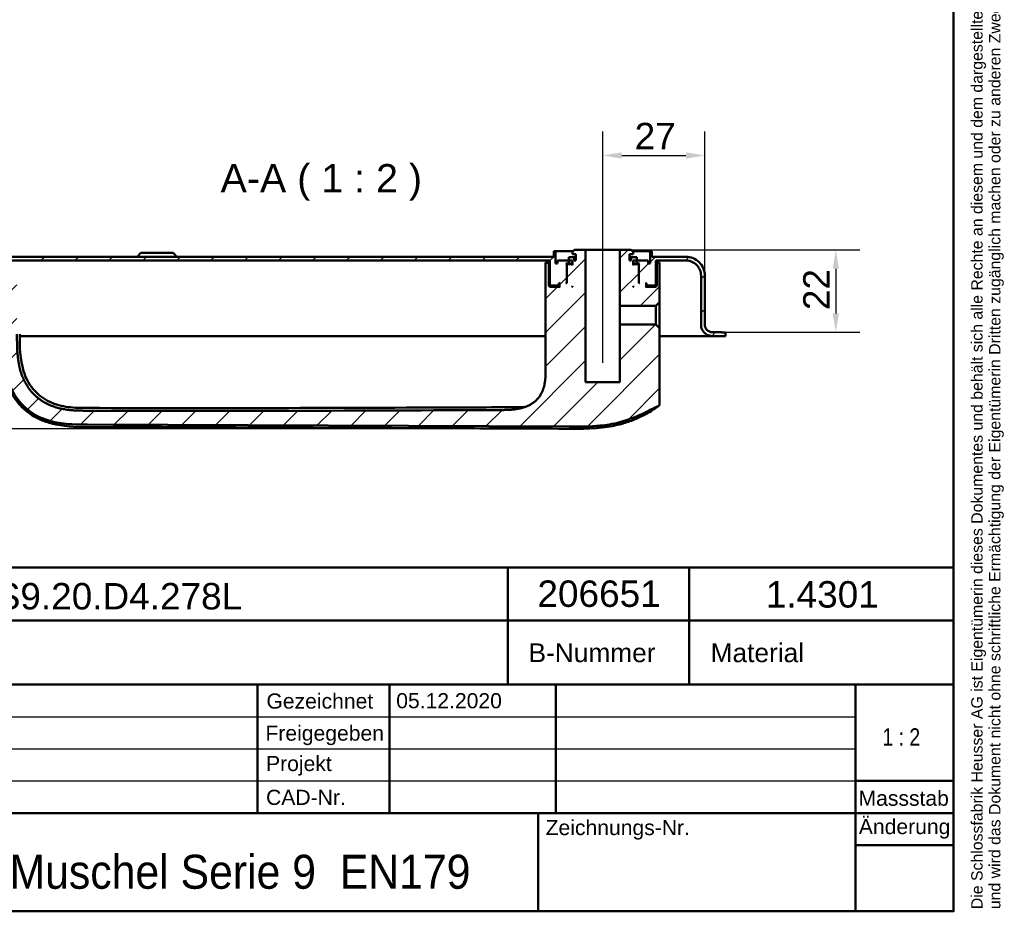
# Model space of a CAD drawing. Header units: millimetres. Extents: x 20 to 833, y 20 to 574.
# Tile 15 of 20: x 573 to 833, y 20 to 256. Entities that reach past the tile are written whole.
import ezdxf
from ezdxf.enums import TextEntityAlignment as Align

# ---------------------------------------------------------------- set-up
doc = ezdxf.new("R2010")
doc.units = ezdxf.units.MM
doc.header["$LTSCALE"] = 2
for name, color, linetype, lineweight in [('Bemaßungen(DIN)', 7, 'Continuous', 25), ('Mittellinie(DIN)', 7, 'Continuous', 25), ('Sichtbare Kanten(DIN)', 7, 'Continuous', 50), ('Skizziergeometrie(DIN)', 7, 'Continuous', 50), ('Skizzierlinie(DIN)', 7, 'Continuous', 25), ('Symbole(DIN)', 7, 'Continuous', 25)]:
    doc.layers.add(name, color=color, linetype=linetype, lineweight=lineweight)
doc.layers.add('Schraffur', color=179, linetype='Continuous', lineweight=9, true_color=0x1e1e47)
doc.styles.add('Aktuell-DIN', font='arial.ttf')
doc.styles.add('Aktuell-DINGroßer Text', font='arial.ttf')
doc.styles.add('STANDARD-DIN~0', font='arial.ttf')
doc.styles.add('Textstil10', font='arial.ttf')
doc.styles.add('Textstil41', font='arial.ttf', dxfattribs={"width": 0.8})
doc.styles.add('Textstil83', font='arial.ttf', dxfattribs={"width": 0.8})
doc.dimstyles.new('CAD-LAN', dxfattribs={"dimscale": 2, "dimtxt": 3.5, "dimasz": 2.5, "dimexe": 3.175, "dimexo": 0, "dimgap": 0.8, "dimtad": 1, "dimrnd": 1e-08, "dimtxsty": 'STANDARD-DIN~0', "dimcen": 0.09, "dimdle": 10, "dimclrd": 250, "dimclre": 250, "dimclrt": 250, "dimadec": 0, "dimazin": 2, "dimtfac": 1, "dimtmove": 0, "dimatfit": 3, "dimfxl": 1, "dimtolj": 1, "dimtzin": 0, "dimlwd": 25, "dimlwe": 25, "dimarcsym": 0})

# ---------------------------------------------------------------- blocks, each defined once
blk = doc.blocks.new('Ränder Standardrahmen')
at = {"layer": 'Skizziergeometrie(DIN)', "flags": 128}
blk.add_lwpolyline([(10, 10), (10, 287), (410, 287), (410, 10), (10, 10)], dxfattribs=at)
blk = doc.blocks.new('Schriftfelder Heusser')
at = {"layer": 'Skizziergeometrie(DIN)'}
for p, q in [((101, 236.92), (291, 236.92)), ((232, 229.92), (232, 236.92)), ((256, 229.92), (256, 236.92)), ((291, 236.92), (291, 229.92)), ((101, 229.92), (291, 229.92)), ((232, 229.92), (232, 221.42)), ((256, 229.92), (256, 221.42)), ((291, 229.92), (291, 191.42)), ((101, 221.42), (291, 221.42)), ((198.85, 221.42), (198.85, 204.42)), ((216.35, 221.42), (216.35, 204.42)), ((238.35, 221.42), (238.35, 204.42)), ((278, 221.42), (278, 191.42)), ((278, 208.67), (291, 208.67)), ((101, 204.42), (291, 204.42)), ((236, 204.42), (236, 191.42)), ((278, 200.17), (291, 200.17)), ((291, 191.42), (101, 191.42))]:
    blk.add_line(p, q, dxfattribs=at)
at = {"layer": 'Skizzierlinie(DIN)'}
for p, q in [((162.35, 217.17), (278, 217.17)), ((162.35, 212.92), (278, 212.92)), ((162.35, 208.67), (278, 208.67))]:
    blk.add_line(p, q, dxfattribs=at)
at = {"layer": 'Symbole(DIN)', "color": 7, "insert": (293.33, 191.7), "char_height": 1.5, "width": 182.3003, "attachment_point": 1, "rotation": 90, "line_spacing_factor": 0.944221, "style": 'Aktuell-DIN'}
blk.add_mtext('\\fArial|b0|i0;\\H1.5000;Die Schlossfabrik Heusser AG ist Eigentümerin dieses Dokumentes und behält sich alle Rechte an diesem und dem dargestellten Gegenstand vor. Der Empfänger anerkennt diese Rechte\\Pund wird das Dokument nicht ohne schriftliche Ermächtigung der Eigentümerin Dritten zugänglich machen oder zu anderen Zwecken verwenden, zu dem es ihm übergeben worden ist.\\P ', dxfattribs=at)
at = {"layer": 'Symbole(DIN)', "color": 179, "true_color": 0x262659, "style": 'Aktuell-DIN'}
for s, insert, char_height, attachment_point in [('B-Nummer', (234.74, 225.62), 2.489, 4), ('Material', (265.02, 225.62), 2.489, 5), ('\\fArial|b0|i0;Gezeichnet', (200.05, 219.23), 2, 4), ('\\fArial|b0|i0;Freigegeben', (199.92, 216), 2, 1), ('\\fArial|b0|i0;Projekt', (200, 211.98), 2, 1), ('\\fArial|b0|i0;CAD-Nr.', (200, 207.5), 2, 1), ('\\fArial|b0|i0;\\H2.0000;Massstab', (284.39, 206.37), 2, 5), ('\\fArial|b0|i0;Zeichnungs-Nr.', (237, 203.5), 2, 1)]:
    blk.add_mtext(s, dxfattribs=dict(at, insert=insert, char_height=char_height, attachment_point=attachment_point))
at = {"layer": 'Symbole(DIN)', "color": 179, "true_color": 0x262659, "insert": (284.51, 202.33), "char_height": 2, "width": 12.1143, "attachment_point": 5, "style": 'Aktuell-DIN'}
blk.add_mtext('\\fArial|b0|i0;Änderung', dxfattribs=at)
at = {"layer": 'Symbole(DIN)', "color": 7, "insert": (143.1, 196.62), "char_height": 4.5, "width": 90.18, "attachment_point": 4, "style": 'Aktuell-DIN'}
blk.add_mtext('\\fArial|b0|i0;\\W0.90;\\H4.5000;Heusser-Muschel Serie 9  EN179', dxfattribs=at)
at = {"layer": 'Symbole(DIN)', "color": 179, "true_color": 0x262659, "style": 'Textstil10'}
blk.add_attdef('ERSTELLUNGSDATUM_001', (217.23, 218.29), '', height=2, dxfattribs=at)
at = {"layer": 'Symbole(DIN)', "color": 179, "true_color": 0x262659}
for tag, height, style, p in [('AUTOR', 2.49, 'Aktuell-DIN', (240.03, 219.26)), ('KONTROLLDATUM', 2, 'Textstil10', (217.42, 215.04)), ('KONTROLLIERT_VON', 2, 'Textstil10', (239.98, 215.05))]:
    blk.add_attdef(tag, text='', height=height, dxfattribs=dict(at, style=style)).set_placement(p, align=Align.MIDDLE_LEFT)
at = {"layer": 'Symbole(DIN)', "color": 7, "style": 'Textstil83', "width": 0.8}
blk.add_attdef('Anfänglicher_Ansichtsmaßstab_001', (281.57, 213.34), '', height=2.3, dxfattribs=at)
at = {"layer": 'Symbole(DIN)', "color": 179, "true_color": 0x262659, "style": 'Textstil10'}
blk.add_attdef('PROJEKT', text='', height=2, dxfattribs=at).set_placement((217.77, 209.72), align=Align.BOTTOM_LEFT)
at = {"layer": 'Symbole(DIN)', "color": 7, "style": 'Textstil41', "width": 0.8}
blk.add_attdef('STATUS', text='', height=5, dxfattribs=at).set_placement((284.53, 195.86), align=Align.MIDDLE_CENTER)
blk = doc.blocks.new('*D25')
at = {"layer": 'Bemaßungen(DIN)', "color": 250, "linetype": 'Continuous', "lineweight": 25, "true_color": 0x3f3f3f, "transparency": 16777216}
for p, q in [((727.13, 200.08), (727.13, 226.43)), ((754.13, 188.28), (754.13, 226.43)), ((732.13, 220.08), (749.13, 220.08))]:
    blk.add_line(p, q, dxfattribs=at)
at = {"layer": 'Bemaßungen(DIN)', "color": 250, "linetype": 'Continuous', "true_color": 0x3f3f3f, "transparency": 16777216}
for points in [[(732.13, 220.91), (732.13, 219.24), (727.13, 220.08)], [(749.13, 220.91), (749.13, 219.24), (754.13, 220.08)]]:
    blk.add_solid(points, dxfattribs=at)
at = {"layer": 'Defpoints', "color": 0, "linetype": 'Continuous', "transparency": 16777216}
for p in [(754.13, 220.08), (727.13, 200.08), (754.13, 188.28)]:
    blk.add_point(p, dxfattribs=at)
at = {"layer": 'Bemaßungen(DIN)', "color": 250, "linetype": 'Continuous', "lineweight": 25, "true_color": 0x3f3f3f, "transparency": 16777216, "insert": (735.56, 228.71), "char_height": 7, "attachment_point": 1, "style": 'STANDARD-DIN~0'}
blk.add_mtext('\\A1;27', dxfattribs=at)
blk = doc.blocks.new('*D26')
at = {"layer": 'Bemaßungen(DIN)', "color": 250, "linetype": 'Continuous', "lineweight": 25, "true_color": 0x3f3f3f, "transparency": 16777216}
for p, q in [((734.63, 195.08), (795.16, 195.08)), ((788.81, 190.08), (788.81, 178.28)), ((758.63, 173.28), (795.16, 173.28))]:
    blk.add_line(p, q, dxfattribs=at)
at = {"layer": 'Bemaßungen(DIN)', "color": 250, "linetype": 'Continuous', "true_color": 0x3f3f3f, "transparency": 16777216}
for points in [[(787.97, 190.08), (789.64, 190.08), (788.81, 195.08)], [(787.97, 178.28), (789.64, 178.28), (788.81, 173.28)]]:
    blk.add_solid(points, dxfattribs=at)
at = {"layer": 'Defpoints', "color": 0, "linetype": 'Continuous', "transparency": 16777216}
for p in [(734.63, 195.08), (758.63, 173.28), (788.81, 173.28)]:
    blk.add_point(p, dxfattribs=at)
at = {"layer": 'Bemaßungen(DIN)', "color": 250, "linetype": 'Continuous', "lineweight": 25, "true_color": 0x3f3f3f, "transparency": 16777216, "insert": (780.18, 179.14), "char_height": 7, "attachment_point": 1, "rotation": 90, "style": 'STANDARD-DIN~0'}
blk.add_mtext('\\A1;22', dxfattribs=at)
blk = doc.blocks.new('*D27')
at = {"layer": 'Bemaßungen(DIN)', "color": 250, "linetype": 'Continuous', "lineweight": 25, "true_color": 0x3f3f3f, "transparency": 16777216}
for p, q in [((545.63, 172.28), (517.66, 172.28)), ((524.01, 152.72), (524.01, 167.28)), ((717.98, 147.72), (517.66, 147.72))]:
    blk.add_line(p, q, dxfattribs=at)
at = {"layer": 'Bemaßungen(DIN)', "color": 250, "linetype": 'Continuous', "true_color": 0x3f3f3f, "transparency": 16777216}
for points in [[(523.18, 167.28), (524.85, 167.28), (524.01, 172.28)], [(523.18, 152.72), (524.85, 152.72), (524.01, 147.72)]]:
    blk.add_solid(points, dxfattribs=at)
at = {"layer": 'Defpoints', "color": 0, "linetype": 'Continuous', "transparency": 16777216}
for p in [(524.01, 172.28), (545.63, 172.28), (717.98, 147.72)]:
    blk.add_point(p, dxfattribs=at)
at = {"layer": 'Bemaßungen(DIN)', "color": 250, "linetype": 'Continuous', "lineweight": 25, "true_color": 0x3f3f3f, "transparency": 16777216, "insert": (515.27, 154.9), "char_height": 7, "attachment_point": 1, "rotation": 90, "style": 'STANDARD-DIN~0'}
blk.add_mtext('\\A1;25', dxfattribs=at)

msp = doc.modelspace()

# ---------------------------------------------------------------- hatches: boundary and pattern name
at = {"layer": 'Schraffur'}
h = msp.add_hatch(dxfattribs=at)
h.set_pattern_fill('ANSI31', color=256, scale=50.8, style=0)
h.set_pattern_definition([(45, (0, 0), (-4.49013, 4.49013), [])])
edge = h.paths.add_edge_path()
edge.add_line((753.135, 188.277), (753.135, 175.277))
edge.add_spline(control_points=[(753.135, 175.277), (753.135, 175.068), (753.156, 174.86), (753.241, 174.458), (753.302, 174.265), (753.541, 173.718), (753.769, 173.39), (754.329, 172.85), (754.654, 172.639), (755.367, 172.35), (755.748, 172.277), (756.135, 172.277)], knot_values=[-0.4735831, -0.4735831, -0.4735831, -0.4735831, -0.4108832, -0.4108832, -0.3500812, -0.3500812, -0.2314327, -0.2314327, -0.1160757, -0.1160757, 0, 0, 0, 0], degree=3, periodic=0)
edge.add_line((756.135, 172.277), (759.635, 172.277))
edge.add_line((759.635, 172.277), (759.635, 173.247))
edge.add_line((759.635, 173.247), (758.635, 173.247))
edge.add_line((758.635, 173.247), (758.635, 173.277))
edge.add_line((758.635, 173.277), (756.135, 173.277))
edge.add_spline(control_points=[(756.135, 173.277), (755.995, 173.277), (755.857, 173.291), (755.589, 173.347), (755.46, 173.388), (755.095, 173.547), (754.877, 173.699), (754.517, 174.073), (754.376, 174.289), (754.184, 174.765), (754.135, 175.019), (754.135, 175.277)], knot_values=[-0.3157143, -0.3157143, -0.3157143, -0.3157143, -0.2739221, -0.2739221, -0.2333875, -0.2333875, -0.1542884, -0.1542884, -0.0773838, -0.0773838, 0, 0, 0, 0], degree=3, periodic=0)
edge.add_line((754.135, 175.277), (754.135, 188.277))
edge.add_spline(control_points=[(754.135, 188.277), (754.135, 188.625), (754.099, 188.971), (753.958, 189.641), (753.855, 189.963), (753.458, 190.875), (753.078, 191.42), (752.144, 192.32), (751.603, 192.673), (750.414, 193.155), (749.78, 193.277), (749.135, 193.277)], knot_values=[-0.7893052, -0.7893052, -0.7893052, -0.7893052, -0.6848053, -0.6848053, -0.5834686, -0.5834686, -0.3857211, -0.3857211, -0.1934595, -0.1934595, 0, 0, 0, 0], degree=3, periodic=0)
edge.add_line((749.135, 193.277), (740.135, 193.277))
edge.add_line((740.135, 193.277), (740.135, 194.777))
edge.add_line((740.135, 194.777), (739.635, 194.777))
edge.add_line((739.635, 194.777), (739.635, 191.477))
edge.add_line((739.635, 191.477), (739.135, 191.477))
edge.add_line((739.135, 191.477), (739.135, 192.277))
edge.add_line((739.135, 192.277), (736.135, 192.277))
edge.add_line((736.135, 192.277), (736.135, 191.477))
edge.add_line((736.135, 191.477), (736.885, 191.477))
edge.add_line((736.885, 191.477), (736.685, 191.277))
edge.add_line((736.685, 191.277), (736.685, 186.477))
edge.add_line((736.685, 186.477), (736.885, 186.277))
edge.add_line((736.885, 186.277), (736.635, 186.277))
edge.add_line((736.635, 186.277), (736.635, 191.077))
edge.add_line((736.635, 191.077), (736.435, 191.277))
edge.add_line((736.435, 191.277), (735.335, 191.277))
edge.add_line((735.335, 191.277), (735.135, 191.077))
edge.add_line((735.135, 191.077), (735.135, 192.277))
edge.add_line((735.135, 192.277), (736.12, 192.277))
edge.add_line((736.12, 192.277), (736.12, 193.177))
edge.add_line((736.12, 193.177), (734.685, 193.177))
edge.add_line((734.685, 193.177), (734.685, 192.277))
edge.add_line((734.685, 192.277), (734.235, 192.277))
edge.add_line((734.235, 192.277), (734.235, 193.977))
edge.add_line((734.235, 193.977), (735.135, 193.977))
edge.add_line((735.135, 193.977), (735.135, 194.577))
edge.add_line((735.135, 194.577), (734.635, 195.077))
edge.add_line((734.635, 195.077), (731.685, 195.077))
edge.add_line((731.685, 195.077), (731.685, 180.235))
edge.add_line((731.685, 180.235), (741.193, 180.235))
edge.add_line((741.193, 180.235), (742.177, 181.22))
edge.add_line((742.177, 181.22), (742.177, 189.277))
edge.add_line((742.177, 189.277), (742.177, 191.777))
edge.add_line((742.177, 191.777), (741.435, 191.777))
edge.add_line((741.435, 191.777), (741.435, 185.577))
edge.add_line((741.435, 185.577), (741.135, 185.277))
edge.add_line((741.135, 185.277), (738.435, 185.277))
edge.add_line((738.435, 185.277), (738.635, 185.477))
edge.add_line((738.635, 185.477), (738.635, 186.077))
edge.add_line((738.635, 186.077), (738.435, 186.277))
edge.add_line((738.435, 186.277), (738.735, 186.277))
edge.add_line((738.735, 186.277), (738.735, 185.777))
edge.add_line((738.735, 185.777), (738.835, 185.677))
edge.add_line((738.835, 185.677), (740.935, 185.677))
edge.add_line((740.935, 185.677), (741.135, 185.877))
edge.add_line((741.135, 185.877), (741.135, 192.277))
edge.add_line((741.135, 192.277), (749.135, 192.277))
edge.add_spline(control_points=[(749.135, 192.277), (749.413, 192.277), (749.69, 192.248), (750.226, 192.136), (750.483, 192.053), (751.213, 191.735), (751.65, 191.431), (752.37, 190.684), (752.652, 190.251), (753.037, 189.3), (753.135, 188.793), (753.135, 188.277)], knot_values=[-0.6314442, -0.6314442, -0.6314442, -0.6314442, -0.5478443, -0.5478443, -0.4667749, -0.4667749, -0.3085769, -0.3085769, -0.1547676, -0.1547676, 0, 0, 0, 0], degree=3, periodic=0)
h.paths.add_polyline_path([(735.135, 185.277), (735.135, 185.477), (735.335, 185.277)], flags=0)
edge = h.paths.add_edge_path()
edge.add_line((563.135, 175.277), (563.135, 188.277))
edge.add_spline(control_points=[(563.135, 188.277), (563.135, 188.555), (563.163, 188.832), (563.276, 189.368), (563.358, 189.625), (563.676, 190.355), (563.98, 190.792), (564.727, 191.512), (565.16, 191.794), (566.111, 192.179), (566.619, 192.277), (567.135, 192.277)], knot_values=[-0.6314442, -0.6314442, -0.6314442, -0.6314442, -0.5478443, -0.5478443, -0.4667749, -0.4667749, -0.3085769, -0.3085769, -0.1547676, -0.1547676, 0, 0, 0, 0], degree=3, periodic=0)
edge.add_line((567.135, 192.277), (713.135, 192.277))
edge.add_line((713.135, 192.277), (713.135, 185.877))
edge.add_line((713.135, 185.877), (713.335, 185.677))
edge.add_line((713.335, 185.677), (715.435, 185.677))
edge.add_line((715.435, 185.677), (715.535, 185.777))
edge.add_line((715.535, 185.777), (715.535, 186.277))
edge.add_line((715.535, 186.277), (715.835, 186.277))
edge.add_line((715.835, 186.277), (715.635, 186.077))
edge.add_line((715.635, 186.077), (715.635, 185.477))
edge.add_line((715.635, 185.477), (715.835, 185.277))
edge.add_line((715.835, 185.277), (713.135, 185.277))
edge.add_line((713.135, 185.277), (712.835, 185.577))
edge.add_line((712.835, 185.577), (712.835, 191.777))
edge.add_line((712.835, 191.777), (711.991, 191.777))
edge.add_line((711.991, 191.777), (711.991, 189.277))
edge.add_line((711.991, 189.277), (711.991, 163.86))
edge.add_spline(control_points=[(711.991, 163.86), (711.991, 159.414), (711.991, 155.856), (708.464, 152.726), (704.437, 152.708), (699.404, 152.686)], knot_values=[0, 0, 0, 0, 0, 0, 1, 1, 1, 1, 1, 1], degree=5, periodic=0)
edge.add_spline(control_points=[(699.404, 152.686), (663.207, 152.528), (627.01, 152.386), (590.814, 152.514)], knot_values=[0.0000183, 0.0000183, 0.0000183, 0.0000183, 10.8591286, 10.8591286, 10.8591286, 10.8591286], degree=3, periodic=0)
edge.add_spline(control_points=[(590.814, 152.514), (584.277, 152.538), (578.317, 152.566), (572.125, 158.243), (572.098, 164.723), (572.064, 172.814)], knot_values=[0, 0, 0, 0, 0, 0, 1, 1, 1, 1, 1, 1], degree=5, periodic=0)
edge.add_spline(control_points=[(572.064, 172.814), (572.033, 180.111), (572.017, 183.999), (572.015, 187.363)], knot_values=[0, 0, 0, 0, 1.0033721, 1.0033721, 1.0033721, 1.0033721], weights=[1.044297, 1.00552, 1.0006869, 1.0000845], degree=3, periodic=0)
edge.add_spline(control_points=[(572.015, 187.363), (572.015, 187.929), (572.015, 188.436), (571.702, 188.777), (571.18, 188.777), (570.604, 188.777)], knot_values=[0, 0, 0, 0, 0, 0, 1, 1, 1, 1, 1, 1], degree=5, periodic=0)
edge.add_line((570.604, 188.777), (569.015, 188.777))
edge.add_spline(control_points=[(569.015, 188.777), (568.909, 188.777), (568.801, 188.777), (568.668, 188.739), (568.63, 188.723), (568.565, 188.677), (568.539, 188.65), (568.492, 188.575), (568.476, 188.527), (568.449, 188.395), (568.449, 188.302), (568.449, 188.211)], knot_values=[-0.0997525, -0.0997525, -0.0997525, -0.0997525, -0.0687231, -0.0687231, -0.0556331, -0.0556331, -0.0432165, -0.0432165, -0.0273736, -0.0273736, -0.0000528, -0.0000528, -0.0000528, -0.0000528], degree=3, periodic=0)
edge.add_spline(control_points=[(568.449, 188.211), (568.449, 186.293), (568.445, 184.463), (568.439, 182.535), (568.433, 180.587), (568.425, 178.58), (568.417, 176.642), (568.412, 175.357), (568.406, 174.071), (568.401, 172.786)], knot_values=[0, 0, 0, 0, 0.4082996, 0.4082996, 0.4082996, 0.82096, 0.82096, 0.82096, 1.0946134, 1.0946134, 1.0946134, 1.0946134], degree=3, periodic=0)
edge.add_spline(control_points=[(568.401, 172.786), (568.396, 171.649), (568.39, 170.511), (568.418, 169.296), (568.446, 168.082), (568.508, 167.016), (568.595, 166.097), (568.77, 164.26), (569.053, 162.765), (569.456, 161.355), (571.07, 155.719), (574.693, 151.836), (579.984, 150.072), (581.307, 149.631), (582.712, 149.317), (584.439, 149.116), (585.302, 149.015), (586.305, 148.939), (587.447, 148.899), (588.589, 148.859), (589.659, 148.855), (590.729, 148.851)], knot_values=[0, 0, 0, 0, 0.2406476, 0.2406476, 0.2406476, 0.4812952, 0.4812952, 0.4812952, 0.9625904, 0.9625904, 0.9625904, 2.8877711, 2.8877711, 2.8877711, 3.3690663, 3.3690663, 3.3690663, 3.6097139, 3.6097139, 3.6097139, 3.8503615, 3.8503615, 3.8503615, 3.8503615], degree=3, periodic=0)
edge.add_line((590.729, 148.851), (718.203, 148.304))
edge.add_spline(control_points=[(718.203, 148.304), (719.668, 148.298), (721.136, 148.29), (722.695, 148.334), (724.255, 148.379), (725.637, 148.468), (726.991, 148.623)], knot_values=[0, 0, 0, 0, 0.4403832, 0.4403832, 0.4403832, 0.8807664, 0.8807664, 0.8807664, 0.8807664], degree=3, periodic=0)
edge.add_spline(control_points=[(726.991, 148.623), (728.771, 148.827), (730.382, 149.132), (731.895, 149.552)], knot_values=[0, 0, 0, 0, 0.5001725, 0.5001725, 0.5001725, 0.5001725], degree=3, periodic=0)
edge.add_spline(control_points=[(731.895, 149.552), (733.43, 149.978), (735.111, 150.594), (736.936, 151.398)], knot_values=[0, 0, 0, 0, 0.5374565, 0.5374565, 0.5374565, 0.5374565], degree=3, periodic=0)
edge.add_spline(control_points=[(736.936, 151.398), (737.4, 151.602), (737.734, 151.757), (738.137, 151.952), (738.541, 152.148), (738.935, 152.35), (739.328, 152.553), (739.427, 152.604), (739.525, 152.654), (739.623, 152.705), (739.918, 152.858), (740.214, 153.01), (740.511, 153.157), (740.561, 153.182), (740.611, 153.206), (740.66, 153.231), (740.71, 153.255), (740.76, 153.279), (740.81, 153.303), (741.059, 153.423), (741.31, 153.539), (741.568, 153.646), (741.619, 153.668), (741.67, 153.689), (741.72, 153.708)], knot_values=[0, 0, 0, 0, 0.1300988, 0.1300988, 0.1300988, 0.2601975, 0.2601975, 0.2601975, 0.2927222, 0.2927222, 0.2927222, 0.3902963, 0.3902963, 0.3902963, 0.4065586, 0.4065586, 0.4065586, 0.422821, 0.422821, 0.422821, 0.5041327, 0.5041327, 0.5041327, 0.5203951, 0.5203951, 0.5203951, 0.5203951], degree=3, periodic=0)
edge.add_spline(control_points=[(741.72, 153.708), (741.813, 153.745), (741.904, 153.779), (742.02, 153.855), (742.057, 153.886), (742.118, 153.966), (742.139, 154.013), (742.177, 154.156), (742.177, 154.26), (742.177, 154.365)], knot_values=[-0.0935252, -0.0935252, -0.0935252, -0.0935252, -0.0642653, -0.0642653, -0.0483657, -0.0483657, -0.0312512, -0.0312512, 0, 0, 0, 0], degree=3, periodic=0)
edge.add_line((742.177, 154.365), (742.177, 174.334))
edge.add_line((742.177, 174.334), (741.193, 175.318))
edge.add_line((741.193, 175.318), (731.685, 175.318))
edge.add_line((731.685, 175.318), (731.685, 160.077))
edge.add_line((731.685, 160.077), (722.585, 160.077))
edge.add_line((722.585, 160.077), (722.585, 195.077))
edge.add_line((722.585, 195.077), (719.635, 195.077))
edge.add_line((719.635, 195.077), (719.135, 194.577))
edge.add_line((719.135, 194.577), (719.135, 193.977))
edge.add_line((719.135, 193.977), (720.035, 193.977))
edge.add_line((720.035, 193.977), (720.035, 192.277))
edge.add_line((720.035, 192.277), (719.585, 192.277))
edge.add_line((719.585, 192.277), (719.585, 193.177))
edge.add_line((719.585, 193.177), (718.149, 193.177))
edge.add_line((718.149, 193.177), (718.149, 192.277))
edge.add_line((718.149, 192.277), (719.135, 192.277))
edge.add_line((719.135, 192.277), (719.135, 191.077))
edge.add_line((719.135, 191.077), (718.935, 191.277))
edge.add_line((718.935, 191.277), (717.835, 191.277))
edge.add_line((717.835, 191.277), (717.635, 191.077))
edge.add_line((717.635, 191.077), (717.635, 186.277))
edge.add_line((717.635, 186.277), (717.385, 186.277))
edge.add_line((717.385, 186.277), (717.585, 186.477))
edge.add_line((717.585, 186.477), (717.585, 191.277))
edge.add_line((717.585, 191.277), (717.385, 191.477))
edge.add_line((717.385, 191.477), (718.135, 191.477))
edge.add_line((718.135, 191.477), (718.135, 192.277))
edge.add_line((718.135, 192.277), (715.135, 192.277))
edge.add_line((715.135, 192.277), (715.135, 191.477))
edge.add_line((715.135, 191.477), (714.635, 191.477))
edge.add_line((714.635, 191.477), (714.635, 194.777))
edge.add_line((714.635, 194.777), (714.135, 194.777))
edge.add_line((714.135, 194.777), (714.135, 193.277))
edge.add_line((714.135, 193.277), (567.135, 193.277))
edge.add_spline(control_points=[(567.135, 193.277), (566.787, 193.277), (566.441, 193.241), (565.77, 193.1), (565.449, 192.997), (564.537, 192.6), (563.991, 192.22), (563.091, 191.286), (562.738, 190.745), (562.257, 189.556), (562.135, 188.922), (562.135, 188.277)], knot_values=[-0.7893052, -0.7893052, -0.7893052, -0.7893052, -0.6848053, -0.6848053, -0.5834686, -0.5834686, -0.3857211, -0.3857211, -0.1934595, -0.1934595, 0, 0, 0, 0], degree=3, periodic=0)
edge.add_line((562.135, 188.277), (562.135, 175.277))
edge.add_spline(control_points=[(562.135, 175.277), (562.135, 175.138), (562.12, 174.999), (562.064, 174.731), (562.023, 174.602), (561.864, 174.237), (561.712, 174.019), (561.339, 173.659), (561.122, 173.518), (560.646, 173.326), (560.393, 173.277), (560.135, 173.277)], knot_values=[-0.3157221, -0.3157221, -0.3157221, -0.3157221, -0.2739221, -0.2739221, -0.2333875, -0.2333875, -0.1542884, -0.1542884, -0.0773838, -0.0773838, -0.0000019, -0.0000019, -0.0000019, -0.0000019], degree=3, periodic=0)
edge.add_line((560.135, 173.277), (545.635, 173.277))
edge.add_line((545.635, 173.277), (545.635, 172.277))
edge.add_line((545.635, 172.277), (560.135, 172.277))
edge.add_spline(control_points=[(560.135, 172.277), (560.343, 172.277), (560.551, 172.298), (560.953, 172.383), (561.146, 172.444), (561.693, 172.683), (562.021, 172.911), (562.561, 173.471), (562.772, 173.796), (563.061, 174.509), (563.135, 174.89), (563.135, 175.277)], knot_values=[-0.4735831, -0.4735831, -0.4735831, -0.4735831, -0.4108832, -0.4108832, -0.3500812, -0.3500812, -0.2314327, -0.2314327, -0.1160757, -0.1160757, 0, 0, 0, 0], degree=3, periodic=0)
h.paths.add_polyline_path([(719.135, 185.477), (719.135, 185.277), (718.935, 185.277)], flags=0)

# ---------------------------------------------------------------- linework, layer by layer
at = {"layer": 'Mittellinie(DIN)', "linetype": 'Continuous'}
msp.add_line((727.135, 165.156), (727.135, 200.077), dxfattribs=at)
at = {"layer": 'Sichtbare Kanten(DIN)'}
for p, q in [((714.135, 193.277), (567.135, 193.277)), ((604.885, 194.277), (603.885, 193.277)), ((604.885, 194.277), (613.385, 194.277)), ((613.385, 194.277), (614.385, 193.277)), ((714.635, 194.777), (714.135, 194.777)), ((714.135, 194.777), (714.135, 193.277)), ((714.635, 191.477), (714.635, 194.777)), ((714.635, 194.777), (719.335, 194.777)), ((719.585, 193.177), (718.149, 193.177)), ((718.149, 193.177), (718.149, 192.277)), ((719.635, 195.077), (719.135, 194.577)), ((719.135, 194.577), (719.135, 193.977)), ((719.135, 193.977), (720.035, 193.977)), ((719.585, 192.277), (719.585, 193.177)), ((720.035, 193.177), (719.585, 193.177)), ((722.585, 195.077), (719.635, 195.077)), ((720.035, 193.977), (720.035, 192.277)), ((722.585, 160.077), (722.585, 195.077)), ((731.685, 195.077), (722.585, 195.077)), ((734.635, 195.077), (731.685, 195.077)), ((731.685, 195.077), (731.685, 180.235)), ((734.235, 192.277), (734.235, 193.977)), ((734.235, 193.977), (735.135, 193.977)), ((734.685, 193.177), (734.235, 193.177)), ((735.135, 194.577), (734.635, 195.077)), ((736.12, 193.177), (734.685, 193.177)), ((734.685, 193.177), (734.685, 192.277)), ((734.935, 194.777), (739.635, 194.777)), ((735.135, 193.977), (735.135, 194.577)), ((736.12, 192.277), (736.12, 193.177)), ((740.135, 194.777), (739.635, 194.777)), ((739.635, 194.777), (739.635, 191.477)), ((740.135, 193.277), (740.135, 194.777)), ((749.135, 193.277), (740.135, 193.277)), ((567.135, 192.277), (713.135, 192.277)), ((712.835, 191.777), (711.991, 191.777)), ((711.991, 189.277), (711.991, 191.777)), ((711.991, 189.277), (711.991, 191.777)), ((712.835, 185.577), (712.835, 191.777)), ((713.135, 191.777), (712.835, 191.777)), ((713.135, 192.277), (713.135, 185.877)), ((715.135, 191.477), (714.635, 191.477)), ((718.135, 192.277), (715.135, 192.277)), ((715.135, 192.277), (715.135, 191.477)), ((717.585, 191.277), (717.385, 191.477)), ((717.385, 191.477), (718.135, 191.477)), ((717.585, 186.477), (717.585, 191.277)), ((717.585, 191.277), (717.835, 191.277)), ((717.835, 191.277), (717.635, 191.077)), ((717.635, 191.077), (717.635, 186.277)), ((718.935, 191.277), (717.835, 191.277)), ((718.135, 191.477), (718.135, 192.277)), ((718.135, 192.277), (718.149, 192.277)), ((719.135, 191.477), (718.135, 191.477)), ((718.149, 192.277), (719.135, 192.277)), ((719.135, 191.077), (718.935, 191.277)), ((719.135, 191.277), (718.935, 191.277)), ((719.135, 192.277), (719.135, 191.077)), ((720.035, 192.277), (719.585, 192.277)), ((734.685, 192.277), (734.235, 192.277)), ((735.135, 191.077), (735.135, 192.277)), ((735.135, 192.277), (736.12, 192.277)), ((736.135, 191.477), (735.135, 191.477)), ((735.335, 191.277), (735.135, 191.077)), ((735.335, 191.277), (735.135, 191.277)), ((736.435, 191.277), (735.335, 191.277)), ((736.12, 192.277), (736.135, 192.277)), ((739.135, 192.277), (736.135, 192.277)), ((736.135, 192.277), (736.135, 191.477)), ((736.135, 191.477), (736.885, 191.477)), ((736.635, 191.077), (736.435, 191.277)), ((736.435, 191.277), (736.685, 191.277)), ((736.635, 186.277), (736.635, 191.077)), ((736.885, 191.477), (736.685, 191.277)), ((736.685, 191.277), (736.685, 186.477)), ((739.135, 191.477), (739.135, 192.277)), ((739.635, 191.477), (739.135, 191.477)), ((741.135, 185.877), (741.135, 192.277)), ((741.135, 192.277), (749.135, 192.277)), ((741.435, 191.777), (741.135, 191.777)), ((742.177, 191.777), (741.435, 191.777)), ((741.435, 191.777), (741.435, 185.577)), ((742.177, 189.277), (742.177, 191.777)), ((711.991, 189.277), (711.991, 163.86)), ((711.991, 189.277), (711.991, 163.86)), ((742.177, 181.22), (742.177, 189.277)), ((742.177, 189.277), (742.177, 181.22)), ((753.135, 188.277), (753.135, 175.277)), ((754.135, 175.277), (754.135, 188.277)), ((754.135, 188.277), (754.135, 188.277)), ((754.135, 175.277), (754.135, 188.277)), ((713.135, 185.277), (712.835, 185.577)), ((715.635, 185.577), (712.835, 185.577)), ((713.135, 185.877), (713.335, 185.677)), ((715.835, 185.277), (713.135, 185.277)), ((713.335, 185.677), (715.435, 185.677)), ((715.435, 185.677), (715.535, 185.777)), ((715.435, 185.677), (715.635, 185.677)), ((715.535, 185.777), (715.535, 186.277)), ((715.535, 186.277), (715.835, 186.277)), ((715.635, 185.777), (715.535, 185.777)), ((715.835, 186.277), (715.635, 186.077)), ((715.635, 186.077), (715.635, 185.477)), ((715.635, 185.477), (715.835, 185.277)), ((717.385, 186.277), (717.585, 186.477)), ((717.635, 186.277), (717.385, 186.277)), ((717.635, 186.477), (717.585, 186.477)), ((718.935, 185.277), (719.135, 185.477)), ((719.135, 185.277), (718.935, 185.277)), ((719.135, 185.477), (719.135, 185.277)), ((735.135, 185.277), (735.135, 185.477)), ((735.135, 185.477), (735.335, 185.277)), ((735.335, 185.277), (735.135, 185.277)), ((736.685, 186.477), (736.635, 186.477)), ((736.885, 186.277), (736.635, 186.277)), ((736.685, 186.477), (736.885, 186.277)), ((738.635, 186.077), (738.435, 186.277)), ((738.435, 186.277), (738.735, 186.277)), ((738.435, 185.277), (738.635, 185.477)), ((741.135, 185.277), (738.435, 185.277)), ((738.635, 185.477), (738.635, 186.077)), ((738.735, 185.777), (738.635, 185.777)), ((738.635, 185.677), (738.835, 185.677)), ((741.435, 185.577), (738.635, 185.577)), ((738.735, 186.277), (738.735, 185.777)), ((738.735, 185.777), (738.835, 185.677)), ((738.835, 185.677), (740.935, 185.677)), ((740.935, 185.677), (741.135, 185.877)), ((741.435, 185.577), (741.135, 185.277)), ((731.685, 180.235), (741.193, 180.235)), ((731.685, 180.235), (731.685, 175.318)), ((741.193, 180.235), (742.177, 181.22)), ((741.193, 180.235), (741.193, 175.318)), ((741.193, 175.318), (731.685, 175.318)), ((731.685, 175.318), (731.685, 160.077)), ((742.177, 174.334), (741.193, 175.318)), ((585.673, 172.277), (572.794, 172.277)), ((711.991, 172.277), (585.673, 172.277)), ((742.177, 154.365), (742.177, 174.334)), ((742.177, 174.334), (742.177, 154.365)), ((756.135, 172.277), (742.177, 172.277)), ((758.635, 173.277), (756.135, 173.277)), ((756.135, 172.277), (759.635, 172.277)), ((758.635, 173.247), (758.635, 173.277)), ((758.635, 173.247), (758.635, 173.277)), ((759.635, 173.247), (758.635, 173.247)), ((759.635, 172.277), (759.635, 173.247)), ((759.635, 172.277), (759.635, 173.247)), ((731.685, 160.077), (722.585, 160.077)), ((718.203, 148.304), (590.729, 148.851))]:
    msp.add_line(p, q, dxfattribs=at)
for points, knots in [([(754.135, 188.277), (754.135, 188.625), (754.099, 188.971), (753.958, 189.641), (753.855, 189.963), (753.458, 190.875), (753.078, 191.42), (752.144, 192.32), (751.603, 192.673), (750.414, 193.155), (749.78, 193.277), (749.135, 193.277)], [-0.78930523, -0.78930523, -0.78930523, -0.78930523, -0.68480532, -0.68480532, -0.58346864, -0.58346864, -0.38572109, -0.38572109, -0.19345948, -0.19345948, 0, 0, 0, 0]), ([(749.135, 192.277), (749.413, 192.277), (749.69, 192.248), (750.226, 192.136), (750.483, 192.053), (751.213, 191.735), (751.65, 191.431), (752.37, 190.684), (752.652, 190.251), (753.037, 189.3), (753.135, 188.793), (753.135, 188.277)], [-0.63144419, -0.63144419, -0.63144419, -0.63144419, -0.54784426, -0.54784426, -0.46677491, -0.46677491, -0.30857687, -0.30857687, -0.15476758, -0.15476758, 0, 0, 0, 0]), ([(726.987, 148.061), (722.633, 147.564), (718.225, 147.742), (706.506, 147.794), (699.17, 147.824), (669.826, 147.95), (647.818, 148.045), (617.557, 148.174), (609.304, 148.209), (594.858, 148.272), (588.562, 147.671), (581.222, 149.1), (579.975, 149.454), (576.784, 150.749), (574.9, 151.969), (572.149, 154.71), (571.119, 156.145), (569.516, 159.25), (568.938, 160.955), (568.092, 164.803), (567.916, 166.987), (567.767, 172.778), (567.856, 176.403), (567.875, 181.485), (567.879, 182.944), (567.885, 185.133), (567.887, 185.862), (567.887, 186.956), (567.885, 187.322), (567.89, 187.781), (567.891, 187.877), (567.897, 188.083), (567.903, 188.195), (567.925, 188.342), (567.935, 188.387), (567.971, 188.51), (568.005, 188.576), (568.092, 188.674), (568.144, 188.711), (568.252, 188.751), (568.299, 188.762), (568.384, 188.773), (568.417, 188.775), (568.471, 188.777), (568.491, 188.777), (568.532, 188.778), (568.553, 188.778), (568.574, 188.778)], [0, 0, 0, 0, 1.3147732, 1.3147732, 3.5156069, 3.5156069, 10.1181079, 10.1181079, 12.5940457, 12.5940457, 14.4517512, 14.4517512, 14.8372417, 14.8372417, 15.4848677, 15.4848677, 16.0022412, 16.0022412, 16.5333209, 16.5333209, 17.1842684, 17.1842684, 18.2712861, 18.2712861, 18.7090006, 18.7090006, 18.9277979, 18.9277979, 19.037268, 19.037268, 19.0659314, 19.0659314, 19.1002429, 19.1002429, 19.1167144, 19.1167144, 19.1500843, 19.1500843, 19.1808225, 19.1808225, 19.1996381, 19.1996381, 19.21058, 19.21058, 19.2165994, 19.2165994, 19.2229076, 19.2229076, 19.2229076, 19.2229076]), ([(742.177, 181.22), (742.177, 181.22), (742.177, 181.22), (742.177, 181.22), (742.176, 181.132), (742.171, 180.777), (742.167, 180.509), (742.16, 179.895), (742.157, 179.509), (742.152, 178.664), (742.15, 178.206), (742.15, 177.777), (742.15, 177.346), (742.152, 176.887), (742.157, 176.041), (742.16, 175.654), (742.167, 175.041), (742.171, 174.775), (742.176, 174.421), (742.177, 174.334), (742.177, 174.334), (742.177, 174.334), (742.177, 174.334)], [1.55009, 1.55009, 1.55009, 1.55009, 1.5501229, 1.5501229, 1.6796868, 1.6796868, 1.8092507, 1.8092507, 1.9380413, 1.9380413, 2.0668318, 2.0668318, 2.0668318, 2.1958916, 2.1958916, 2.3249514, 2.3249514, 2.4542456, 2.4542456, 2.5835399, 2.5835399, 2.5835728, 2.5835728, 2.5835728, 2.5835728]), ([(753.135, 175.277), (753.135, 175.068), (753.156, 174.86), (753.241, 174.458), (753.302, 174.265), (753.541, 173.718), (753.769, 173.39), (754.329, 172.85), (754.654, 172.639), (755.367, 172.35), (755.748, 172.277), (756.135, 172.277)], [-0.47358314, -0.47358314, -0.47358314, -0.47358314, -0.41088319, -0.41088319, -0.35008119, -0.35008119, -0.23143265, -0.23143265, -0.11607569, -0.11607569, 0, 0, 0, 0]), ([(756.135, 173.277), (755.995, 173.277), (755.857, 173.291), (755.589, 173.347), (755.46, 173.388), (755.095, 173.547), (754.877, 173.699), (754.517, 174.073), (754.376, 174.289), (754.184, 174.765), (754.135, 175.019), (754.135, 175.277)], [-0.31571434, -0.31571434, -0.31571434, -0.31571434, -0.27392213, -0.27392213, -0.23338746, -0.23338746, -0.15428844, -0.15428844, -0.07738379, -0.07738379, 0, 0, 0, 0]), ([(590.729, 148.851), (589.659, 148.855), (588.589, 148.859), (587.447, 148.899), (586.305, 148.939), (585.302, 149.015), (584.439, 149.116), (582.712, 149.317), (581.307, 149.631), (579.984, 150.072), (574.693, 151.836), (571.07, 155.719), (569.456, 161.355), (569.053, 162.765), (568.77, 164.26), (568.595, 166.097), (568.508, 167.016), (568.446, 168.082), (568.418, 169.296), (568.39, 170.511), (568.396, 171.649), (568.401, 172.786)], [0, 0, 0, 0, 0.2406476, 0.2406476, 0.2406476, 0.4812952, 0.4812952, 0.4812952, 0.9625904, 0.9625904, 0.9625904, 2.8877711, 2.8877711, 2.8877711, 3.3690663, 3.3690663, 3.3690663, 3.6097139, 3.6097139, 3.6097139, 3.8503615, 3.8503615, 3.8503615, 3.8503615]), ([(572.792, 172.814), (572.806, 169.524), (572.831, 166.135), (574.345, 161.32), (575.168, 159.697), (576.806, 157.685), (577.403, 157.086), (579.366, 155.479), (580.93, 154.67), (584.154, 153.65), (585.848, 153.412), (588.622, 153.255), (589.718, 153.249), (590.814, 153.246)], [0, 0, 0, 0, 0.9871971, 0.9871971, 1.5142072, 1.5142072, 1.7654789, 1.7654789, 2.2752844, 2.2752844, 2.7801551, 2.7801551, 3.108808, 3.108808, 3.108808, 3.108808]), ([(742.015, 153.853), (742.014, 153.853), (742.011, 153.85), (742, 153.842), (741.982, 153.828), (741.934, 153.79), (741.897, 153.761), (741.661, 153.581), (741.406, 153.387), (740.591, 152.831), (740.069, 152.492), (738.954, 151.837), (738.383, 151.523), (737.069, 150.858), (736.302, 150.505), (734.454, 149.755), (733.348, 149.379), (730.517, 148.587), (728.755, 148.263), (726.987, 148.061)], [0.1270288, 0.1270288, 0.1270288, 0.1270288, 0.231747, 0.231747, 0.5607876, 0.5607876, 0.8078686, 0.8078686, 1.1211211, 1.1211211, 1.3900415, 1.3900415, 1.608894, 1.608894, 1.8669623, 1.8669623, 2.2153076, 2.2153076, 2.7492385, 2.7492385, 2.7492385, 2.7492385]), ([(741.72, 153.708), (741.813, 153.745), (741.904, 153.779), (742.02, 153.855), (742.057, 153.886), (742.118, 153.966), (742.139, 154.013), (742.177, 154.156), (742.177, 154.26), (742.177, 154.365)], [-0.093525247, -0.093525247, -0.093525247, -0.093525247, -0.064265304, -0.064265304, -0.048365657, -0.048365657, -0.03125125, -0.03125125, 0, 0, 0, 0]), ([(590.814, 153.246), (624.147, 153.13), (657.481, 153.241), (694.474, 153.398), (698.134, 153.414), (701.794, 153.43)], [0, 0, 0, 0, 10.0001203, 10.0001203, 11.0980219, 11.0980219, 11.0980219, 11.0980219]), ([(701.794, 153.43), (702.861, 153.435), (703.93, 153.435), (705.507, 153.462), (706.026, 153.476), (706.54, 153.499)], [0, 0, 0, 0, 0.32031018, 0.32031018, 0.4743031, 0.4743031, 0.4743031, 0.4743031]), ([(736.936, 151.398), (737.4, 151.602), (737.734, 151.757), (738.137, 151.952), (738.541, 152.148), (738.935, 152.35), (739.328, 152.553), (739.427, 152.604), (739.525, 152.654), (739.623, 152.705), (739.918, 152.858), (740.214, 153.01), (740.511, 153.157), (740.561, 153.182), (740.611, 153.206), (740.66, 153.231), (740.71, 153.255), (740.76, 153.279), (740.81, 153.303), (741.059, 153.423), (741.31, 153.539), (741.568, 153.646), (741.619, 153.668), (741.67, 153.689), (741.72, 153.708)], [0, 0, 0, 0, 0.13009876, 0.13009876, 0.13009876, 0.26019753, 0.26019753, 0.26019753, 0.29272222, 0.29272222, 0.29272222, 0.39029629, 0.39029629, 0.39029629, 0.40655864, 0.40655864, 0.40655864, 0.42282098, 0.42282098, 0.42282098, 0.50413271, 0.50413271, 0.50413271, 0.52039505, 0.52039505, 0.52039505, 0.52039505]), ([(726.991, 148.623), (725.637, 148.468), (724.255, 148.379), (722.695, 148.334), (721.136, 148.29), (719.668, 148.298), (718.203, 148.304)], [0, 0, 0, 0, 0.44038321, 0.44038321, 0.44038321, 0.88076642, 0.88076642, 0.88076642, 0.88076642])]:
    msp.add_open_spline(points, degree=3, knots=knots, dxfattribs=at)
for points, degree in [([(590.814, 152.514), (584.277, 152.538), (578.317, 152.566), (572.125, 158.243), (572.098, 164.723), (572.064, 172.814)], 5), ([(711.991, 163.86), (711.991, 159.414), (711.991, 155.856), (708.464, 152.726), (704.437, 152.708), (699.404, 152.686)], 5), ([(699.404, 152.686), (663.207, 152.528), (627.01, 152.386), (590.814, 152.514)], 3), ([(731.895, 149.552), (733.43, 149.978), (735.111, 150.594), (736.936, 151.398)], 3), ([(731.895, 149.552), (730.382, 149.132), (728.771, 148.827), (726.991, 148.623)], 3)]:
    msp.add_open_spline(points, degree=degree, dxfattribs=at)

# ---------------------------------------------------------------- block references
at = {"xscale": 2, "yscale": 2, "zscale": 2}
msp.add_blockref('Ränder Standardrahmen', (0, 0), dxfattribs=at)
msp.add_blockref('Schriftfelder Heusser', (238, -362.833), dxfattribs=at).add_auto_attribs({'ERSTELLUNGSDATUM_001': '05.12.2020', 'Anfänglicher_Ansichtsmaßstab_001': '1 : 2'})

# ---------------------------------------------------------------- texts
at = {"layer": 'Symbole(DIN)', "color": 7, "insert": (625.961, 208.077), "char_height": 7.4676, "attachment_point": 7, "style": 'Aktuell-DINGroßer Text'}
msp.add_mtext('A-A ( 1 : 2 )', dxfattribs=at)
at = {"layer": 'Symbole(DIN)', "color": 7, "char_height": 7, "attachment_point": 1, "style": 'Aktuell-DIN'}
for s, insert, width in [('{\\fArial|b0|i0;\\H7.0000;Heusser-Muschel S9.20.D4.278L}', (487.659, 106.906), 144.02821), ('{\\fArial|b0|i0;\\H7.0000;206651}', (709.83, 107.58), 32.62043), ('{\\fArial|b0|i0;\\H7.0000;1.4301}', (770.274, 107.401), 29.89939)]:
    msp.add_mtext(s, dxfattribs=dict(at, insert=insert, width=width))

# ---------------------------------------------------------------- dimensions: what is measured, and where the dimension line sits
at = {"layer": 'Bemaßungen(DIN)', "color": 250, "linetype": 'Continuous', "lineweight": 25, "true_color": 0x3f3f3f}
for base, p1, p2, angle, override, picture, middle in [((754.135, 220.077), (727.135, 200.077), (754.135, 188.277), 180, {"dimgap": 0.8, "dimdec": 2, "dimtol": 0, "dimlim": 0, "dimtp": 0, "dimtm": 0, "dimtdec": 2, "dimtofl": 0, "dimatfit": 1}, '*D25', (740.635, 220.077)), ((788.808, 173.277), (734.635, 195.077), (758.635, 173.277), 90, {"dimgap": 0.8, "dimdec": 0, "dimtol": 0, "dimlim": 0, "dimtp": 0, "dimtm": 0, "dimtdec": 2, "dimtofl": 0, "dimatfit": 1}, '*D26', (788.808, 184.177)), ((524.015, 172.277), (717.984, 147.722), (545.635, 172.277), 270, {"dimgap": 0.8, "dimdec": 0, "dimtol": 0, "dimlim": 0, "dimtp": 0, "dimtm": 0, "dimtdec": 2, "dimtofl": 0, "dimatfit": 1}, '*D27', (524.015, 159.999))]:
    dim = msp.add_linear_dim(base=base, p1=p1, p2=p2, angle=angle, dimstyle='CAD-LAN', override=override, dxfattribs=at)
    dim.commit()
    dim.dimension.update_dxf_attribs({"geometry": picture, "text_midpoint": middle, "dimtype": 160})

doc.saveas('drawing.dxf')
